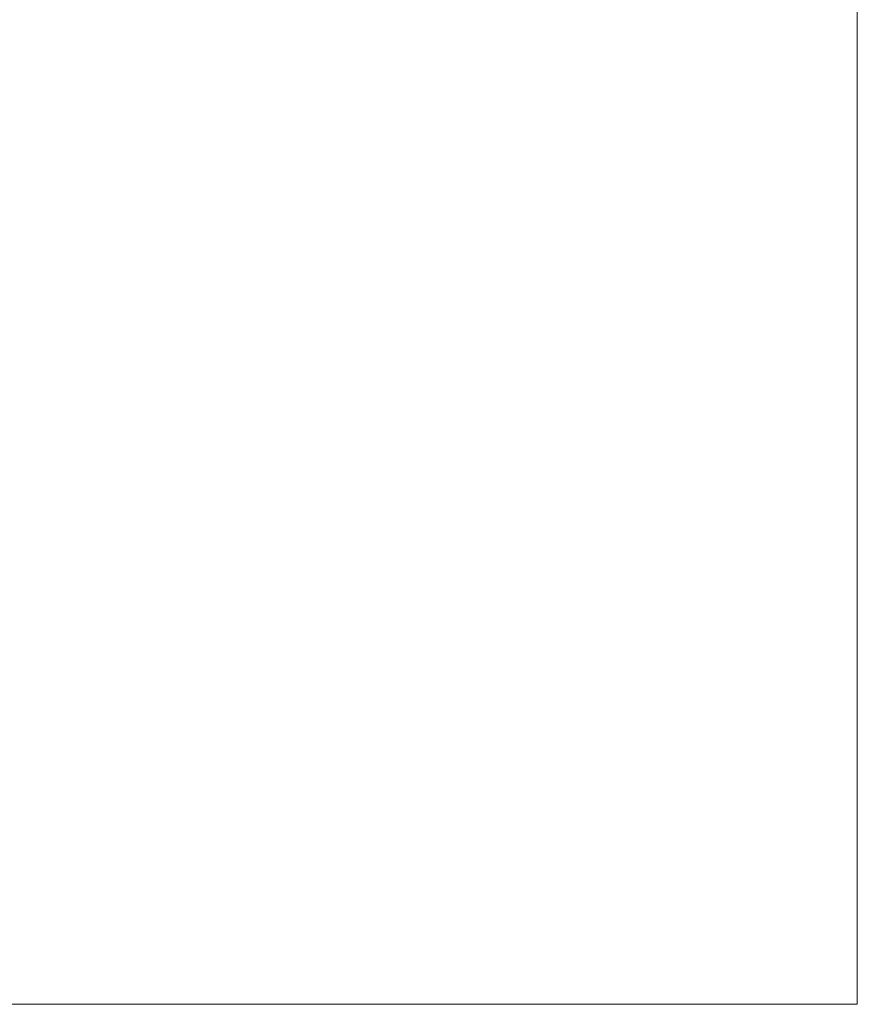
# Model space of a CAD drawing. Header units: millimetres. Extents: x -140 to 132, y -133 to 1091.
# Tile 143 of 144: x 92.64 to 100, y 958.87 to 967.52. Entities that reach past the tile are written whole.
import ezdxf

# ---------------------------------------------------------------- set-up
doc = ezdxf.new("R2010")
doc.units = ezdxf.units.MM
doc.layers.add('M-520-M_DRAINAGE_FW', color=2, linetype='Continuous', lineweight=30)

# ---------------------------------------------------------------- blocks, each defined once
blk = doc.blocks.new('FFAS9088-100500BC0 - Neo Modern 3-Way Rain Shower Kits _ECO_-4362-3D View 1')
at = {"layer": 'M-520-M_DRAINAGE_FW', "lineweight": 9}
mesh = blk.add_polyface(dxfattribs=at)
corners = [(-100, 975.8686, 258.7), (100, 975.8686, 258.7), (100, 958.8685, 258.7), (-100, 958.8685, 258.7)]
mesh.append_faces([[corners[k] for k in face] for face in [(0, 1, 2, 3)]])
mesh = blk.add_polyface(dxfattribs=at)
corners = [(100, 975.8686, 458.7), (-100, 975.8686, 458.7), (-100, 958.8685, 458.7), (100, 958.8685, 458.7)]
mesh.append_faces([[corners[k] for k in face] for face in [(0, 1, 2, 3)]])
mesh = blk.add_polyface(dxfattribs=at)
corners = [(100, 975.8686, 258.7), (100, 975.8686, 458.7), (100, 958.8685, 458.7), (100, 958.8685, 258.7)]
mesh.append_faces([[corners[k] for k in face] for face in [(3, 0, 1, 2)]])
mesh = blk.add_polyface(dxfattribs=at)
corners = [(100, 958.8685, 258.7), (100, 958.8685, 458.7), (-100, 958.8685, 458.7), (-100, 958.8685, 258.7)]
mesh.append_faces([[corners[k] for k in face] for face in [(2, 3, 0, 1)]])

msp = doc.modelspace()

# ---------------------------------------------------------------- block references
at = {"layer": 'M-520-M_DRAINAGE_FW', "lineweight": 9}
msp.add_blockref('FFAS9088-100500BC0 - Neo Modern 3-Way Rain Shower Kits _ECO_-4362-3D View 1', (0, 0), dxfattribs=at)

doc.saveas('drawing.dxf')
